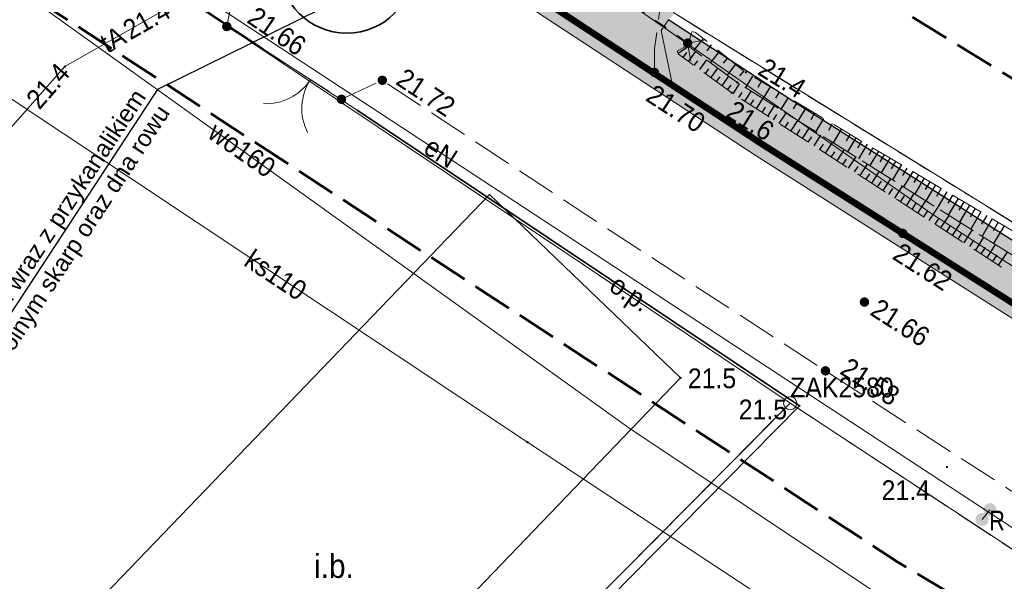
# Model space of a CAD drawing. Header units: metres. Extents: x 6551181 to 6555585, y 5935140 to 5937297.
# Tile 39 of 97: x 6551489 to 6551526, y 5935985 to 5936007. Entities that reach past the tile are written whole.
import ezdxf
from ezdxf import colors
from ezdxf.entities.mleader import LeaderData, LeaderLine
from ezdxf.enums import TextEntityAlignment as Align
from ezdxf.math import Vec2, Vec3

# ---------------------------------------------------------------- set-up
doc = ezdxf.new("R2010")
doc.units = ezdxf.units.M
for name, pattern in [('1.5_0.5', [2, 1.5, -0.5]), ('218-500', [1, 0.5, -0.5]), ('219-500', [0]), ('CONDX2', [0.48, 0.32, -0.16]), ('ib05_500', [1, 0.5, -0.5]), ('ib07_500', [1.5, 1, -0.5]), ('ktok02-500', [0]), ('mz1.25_0.5', [1.75, 1.25, -0.5])]:
    doc.linetypes.add(name, pattern=pattern)
for name, color, linetype in [('000 Inne (niezydentyfikowane)', 7, 'Continuous'), ('202-Punkt graniczny stabilizowany trwale', 7, 'Continuous'), ('202-Punkt graniczny stabilizowany trwale-Atr103', 7, 'Continuous'), ('217-Granica konturu klasyfikcyjnego', 7, 'Continuous'), ('218-Granica użytku', 7, 'Continuous'), ('219-Linia granicy', 7, 'Continuous'), ('_krawężnik 15x22', 74, 'Continuous'), ('_obrzeże 8x30', 2, 'Continuous'), ('brama (linia)', 7, 'Continuous'), ('brama (linia) - symbol', 7, 'Continuous'), ('inna budowla (powierzchnia)', 7, 'Continuous'), ('inna budowla (powierzchnia)-Atr17', 7, 'Continuous'), ('inny obiekt przyrodniczy (linia)', 7, 'Continuous'), ('inny obiekt przyrodniczy (linia)-Atr17', 7, 'Continuous'), ('jezdnia (powierzchnia)', 7, 'Continuous'), ('Obszar opracowania', 7, 'Continuous'), ('ogrodzenie trwałe (linia)', 7, 'Continuous'), ('przepust (linia)', 7, 'Continuous'), ('przepust (linia) - symbol', 7, 'Continuous'), ('przewód elektroenergetyczny (linia)', 7, 'Continuous'), ('przewód elektroenergetyczny (linia)-Atr1', 7, 'Continuous'), ('przewód kanalizacyjny (linia)', 7, 'Continuous'), ('przewód kanalizacyjny (linia)-Atr1', 7, 'Continuous'), ('przewód telekomunikacyjny (linia)', 7, 'Continuous'), ('przewód telekomunikacyjny (linia)-Atr1', 7, 'Continuous'), ('przewód wodociągowy (linia)', 7, 'Continuous'), ('przewód wodociągowy (linia)-Atr1', 7, 'Continuous'), ('punkt o określonej wysokości (sieć kanalizacyjna)', 7, 'Continuous'), ('punkt wysokościowy naturalny', 7, 'Continuous'), ('punkt wysokościowy naturalny-Atr2', 7, 'Continuous'), ('punkt wysokościowy sztuczny', 7, 'Continuous'), ('punkt wysokościowy sztuczny-Atr2', 7, 'Continuous'), ('reklama lub tablica informacyjna (linia)', 7, 'Continuous'), ('reklama lub tablica informacyjna (linia) - symbol', 7, 'Continuous'), ('reklama lub tablica informacyjna - opis', 7, 'Continuous'), ('skarpa nieumocniona (powierzchnia)', 7, 'Continuous')]:
    doc.layers.add(name, color=color, linetype=linetype)
for name, color, linetype, lineweight in [('_krawężnik 15x30', 30, 'Continuous', 13), ('_kreskowanie chodnik', 52, 'Continuous', 0), ('_kreskowanie zieleń', 74, 'Continuous', 0), ('_kreskowanie zjazd', 252, 'Continuous', 0), ('_opis', 7, 'Continuous', 18)]:
    doc.layers.add(name, color=color, linetype=linetype, lineweight=lineweight)
doc.layers.add('_linie pomocnicze', color=202, linetype='Continuous', lineweight=13, plot=False)
doc.styles.add('marcin', font='arial.ttf')
doc.styles.get("Standard").update_dxf_attribs({"font": 'arial.ttf'})
doc.linetypes.add('902-500', pattern='A,3.75,0,[1,ksztalty.shx,S=0.5,R=0,X=0,Y=0],3.75', length=7.5)

# ---------------------------------------------------------------- blocks, each defined once
blk = doc.blocks.new('202')
at = {"color": 0, "linetype": 'Continuous', "lineweight": -2}
blk.add_circle((0, 0), 2.5, dxfattribs=at)
blk = doc.blocks.new('PW01')
at = {"linetype": 'Continuous', "lineweight": 13}
h = blk.add_hatch(color=0, dxfattribs=at)
edge = h.paths.add_edge_path()
edge.add_arc((0, 0), 0.045, 0, 360)
blk = doc.blocks.new('PW02')
at = {"linetype": 'Continuous', "lineweight": 13}
h = blk.add_hatch(color=0, dxfattribs=at)
edge = h.paths.add_edge_path()
edge.add_arc((0, 0), 0.18, 0, 360)
blk = doc.blocks.new('IB05')
at = {"color": 0, "linetype": 'Continuous', "lineweight": 13}
for q in [(0.495, 0.495), (0.495, -0.495)]:
    blk.add_line((0, 0), q, dxfattribs=at)
blk = doc.blocks.new('OK02')
at = {"color": 0, "linetype": 'Continuous', "lineweight": 0}
for centre, start, end in [((-2, 0), 0, 60), ((2, 0), 120, 180)]:
    blk.add_arc(centre, 2, start, end, dxfattribs=at)
blk = doc.blocks.new('IB07')
at = {"linetype": 'Continuous', "lineweight": 13}
h = blk.add_hatch(color=0, dxfattribs=at)
edge = h.paths.add_edge_path()
edge.add_arc((0, 0), 0.25, 0, 360)

msp = doc.modelspace()

# ---------------------------------------------------------------- hatches: boundary and pattern name
at = {"layer": '_kreskowanie chodnik'}
h = msp.add_hatch(color=223, dxfattribs=at)
h.dxf.hatch_style = 1
h.paths.add_polyline_path([(6551361.9151, 5936137.4929), (6551364.0337, 5936137.4929), (6551364.3599, 5936137.8159), (6551361.3348, 5936141.0225), (6551359.8914, 5936139.6381), (6551359.8913, 5936139.638)])
h.paths.add_polyline_path([(6551380.1526, 5936119.3023, -0.0024274), (6551383.5731, 5936115.8572), (6551383.5731, 5936115.8572), (6551385.7012, 5936115.8292), (6551386.0588, 5936116.1787, 0.0031812), (6551381.5649, 5936120.7183), (6551367.9318, 5936134.3165), (6551367.5765, 5936133.9646), (6551367.5792, 5936131.8433)])
h.paths.add_polyline_path([(6551427.8011, 5936072.0648, -0.0079112), (6551423.437, 5936076.5601), (6551394.6741, 5936107.1418, 0.0037268), (6551389.5375, 5936112.5838), (6551389.5375, 5936112.5838), (6551389.1765, 5936112.2379), (6551389.1363, 5936110.1082, -0.0029746), (6551393.2134, 5936105.7757), (6551421.9802, 5936075.1899, 0.0058707), (6551425.2377, 5936071.8069), (6551427.4311, 5936071.7391)])
h.paths.add_polyline_path([(6551509.0487, 5936009.3448), (6551499.4703, 5936015.6354, -0.014146), (6551476.3685, 5936031.761), (6551467.4747, 5936038.3509, -0.0195357), (6551446.2823, 5936055.375), (6551437.7324, 5936062.8108, -0.010811), (6551431.3954, 5936068.5674), (6551431.0185, 5936068.2357), (6551430.9839, 5936066.2071, 0.0091534), (6551436.4199, 5936061.3017), (6551444.9698, 5936053.8659, 0.0195357), (6551466.284, 5936036.744), (6551475.1778, 5936030.1541, 0.014146), (6551498.3724, 5936013.9637), (6551506.5985, 5936008.5612), (6551508.6757, 5936008.9916)])
h.paths.add_polyline_path([(6551576.1216, 5935970.8749), (6551576.2833, 5935971.348, -0.0591224), (6551544.8377, 5935986.4374), (6551517.8132, 5936003.5887), (6551513.1363, 5936006.6602), (6551512.855, 5936006.2468), (6551513.2853, 5936004.1696), (6551513.2853, 5936004.1696), (6551516.7283, 5936001.9084), (6551543.766, 5935984.7488, 0.0566981), (6551574.267, 5935969.9309), (6551574.267, 5935969.9309)])
h.paths.add_polyline_path([(6551591.7085, 5935964.9446), (6551593.4627, 5935966.0998), (6551593.8882, 5935968.2679), (6551593.8884, 5935968.2689), (6551592.91, 5935968.4763), (6551592.5812, 5935966.8005, -0.0201257), (6551581.0571, 5935969.8064), (6551580.9035, 5935969.3306), (6551581.9193, 5935967.4615, 0.0168508), (6551591.7085, 5935964.9446)])
h.paths.add_polyline_path([(6551613.4044, 5935960.6424), (6551613.4491, 5935960.6336), (6551615.1652, 5935961.8255), (6551615.2615, 5935962.3161), (6551600.4251, 5935965.2276), (6551600.7371, 5935966.8177), (6551598.7804, 5935967.2324), (6551598.7798, 5935967.2298), (6551598.3662, 5935965.1221), (6551599.5493, 5935963.3613), (6551599.5493, 5935963.3613)])
h.paths.add_polyline_path([(6551620.1679, 5935961.3533), (6551620.07, 5935960.8543), (6551621.2097, 5935959.1107), (6551621.2097, 5935959.1107), (6551621.2547, 5935959.1019), (6551624.3175, 5935958.5008, 0.0114164), (6551642.3152, 5935955.3939), (6551642.3152, 5935955.3939), (6551644.0057, 5935956.6611), (6551644.0743, 5935957.1564, -0.0123461), (6551624.7026, 5935960.4634)])
h.paths.add_polyline_path([(6551649.0433, 5935956.4658), (6551648.9776, 5935955.9701), (6551650.239, 5935954.2925, 0.0127985), (6551670.6057, 5935952.1973), (6551677.038, 5935951.7015), (6551678.6488, 5935953.0818), (6551678.6872, 5935953.5803), (6551670.7594, 5935954.1913, -0.013718)])
h.paths.add_polyline_path([(6551707.1015, 5935951.3904), (6551702.0779, 5935951.2761), (6551702.0779, 5935951.2761), (6551683.634, 5935952.6976), (6551683.634, 5935952.6976), (6551685.0143, 5935951.0867), (6551730.6343, 5935947.5707), (6551750.6634, 5935946.1799), (6551752.2637, 5935947.5724), (6551752.2983, 5935948.0712), (6551730.7804, 5935949.5654), (6551707.1015, 5935951.3904)])
h.paths.add_polyline_path([(6551758.6441, 5935945.6257), (6551796.2401, 5935943.0151, 0.2134218), (6551800.84, 5935944.7005), (6551757.2863, 5935947.7248), (6551757.2517, 5935947.226)])
at = {"layer": '_kreskowanie zieleń'}
h = msp.add_hatch(color=253, dxfattribs=at)
h.dxf.hatch_style = 1
h.paths.add_polyline_path([(6551757.5481, 5935951.4959), (6551752.5542, 5935951.757), (6551752.2983, 5935948.0712), (6551752.2637, 5935947.5724), (6551750.6634, 5935946.1799), (6551758.6441, 5935945.6257), (6551757.2517, 5935947.226), (6551757.2863, 5935947.7248), (6551757.2863, 5935947.7248)])
h.paths.add_polyline_path([(6551683.7958, 5935954.7961), (6551678.8132, 5935955.214), (6551678.6872, 5935953.5803), (6551678.6488, 5935953.0818), (6551677.038, 5935951.7015), (6551685.0143, 5935951.0867), (6551683.634, 5935952.6976), (6551683.634, 5935952.6976), (6551683.6571, 5935952.9967)])
h.paths.add_polyline_path([(6551644.4305, 5935959.7291), (6551644.0743, 5935957.1564), (6551644.0057, 5935956.6611), (6551642.3152, 5935955.3939, 0.0050001), (6551650.239, 5935954.2925), (6551648.9776, 5935955.9701), (6551649.0433, 5935956.4658), (6551649.3846, 5935959.0405), (6551649.3845, 5935959.0405)])
h.paths.add_polyline_path([(6551615.5387, 5935963.7287), (6551615.2615, 5935962.3161), (6551615.1652, 5935961.8255), (6551613.4491, 5935960.6336), (6551621.2097, 5935959.1107), (6551621.2097, 5935959.1107), (6551620.07, 5935960.8543), (6551620.1679, 5935961.3533), (6551620.4993, 5935963.042)])
h.paths.add_polyline_path([(6551593.4627, 5935966.0998), (6551591.7085, 5935964.9446), (6551591.7085, 5935964.9446, 0.0060443), (6551595.2584, 5935964.2033), (6551599.5493, 5935963.3613), (6551598.3662, 5935965.1221), (6551598.7798, 5935967.2298), (6551598.7804, 5935967.2324), (6551593.8884, 5935968.2689), (6551593.8882, 5935968.2679)])
h.paths.add_polyline_path([(6551574.267, 5935969.9309, 0.0133357), (6551581.88, 5935967.473), (6551581.88, 5935967.473, 0.0000682), (6551581.9193, 5935967.4615), (6551581.9193, 5935967.4615), (6551580.9035, 5935969.3306), (6551581.0571, 5935969.8064), (6551581.0571, 5935969.8064), (6551581.4207, 5935970.9324), (6551576.5985, 5935972.2704), (6551576.2833, 5935971.348), (6551576.1216, 5935970.8749), (6551574.267, 5935969.9309)])
h.paths.add_polyline_path([(6551515.6199, 5936009.2164), (6551511.6595, 5936011.8175), (6551509.0487, 5936009.3448), (6551508.6757, 5936008.9916), (6551506.5985, 5936008.5612), (6551513.2853, 5936004.1696), (6551513.2853, 5936004.1696), (6551512.855, 5936006.2468), (6551513.1363, 5936006.6602), (6551513.1351, 5936006.661)])
h.paths.add_polyline_path([(6551425.2377, 5936071.8069, 0.0100304), (6551430.9839, 5936066.2071), (6551431.0185, 5936068.2357), (6551431.3954, 5936068.5674), (6551431.6215, 5936068.7664), (6551434.0394, 5936070.8943), (6551430.4259, 5936074.3748), (6551428.0268, 5936072.2634), (6551427.8011, 5936072.0648), (6551427.4311, 5936071.7391)])
h.paths.add_polyline_path([(6551385.7012, 5936115.8292), (6551383.5731, 5936115.8572, -0.0040001), (6551389.1363, 5936110.1082), (6551389.1363, 5936110.1082), (6551389.1765, 5936112.2379), (6551389.5375, 5936112.5838), (6551389.5375, 5936112.5838, 0.0024913), (6551386.0588, 5936116.1787)])
h.paths.add_polyline_path([(6551364.0337, 5936137.4929), (6551361.9151, 5936137.4929), (6551367.5792, 5936131.8433), (6551367.5765, 5936133.9646), (6551367.9318, 5936134.3165), (6551368.462, 5936134.8414), (6551364.9219, 5936138.3724), (6551364.3599, 5936137.8159)])
at = {"layer": '_kreskowanie zjazd'}
h = msp.add_hatch(color=256, dxfattribs=at)
h.dxf.hatch_style = 1
h.paths.add_polyline_path([(6551796.2401, 5935943.0151), (6551758.6441, 5935945.6257), (6551750.6634, 5935946.1799), (6551730.6343, 5935947.5707), (6551685.0143, 5935951.0867), (6551677.038, 5935951.7015), (6551670.6057, 5935952.1973, -0.0127985), (6551650.239, 5935954.2925, -0.0050001), (6551642.3152, 5935955.3939), (6551642.3152, 5935955.3939, -0.0114164), (6551624.3175, 5935958.5008), (6551621.2547, 5935959.1019), (6551621.2097, 5935959.1107), (6551613.4491, 5935960.6336), (6551613.4044, 5935960.6424), (6551599.5493, 5935963.3613), (6551599.5493, 5935963.3613), (6551595.2584, 5935964.2033, -0.0060443), (6551591.7085, 5935964.9446), (6551591.7085, 5935964.9446, -0.0084248), (6551586.7927, 5935966.1206, -0.0084248), (6551581.9193, 5935967.4615), (6551581.9193, 5935967.4615, -0.0000682), (6551581.88, 5935967.473), (6551581.88, 5935967.473, -0.0133357), (6551574.267, 5935969.9309), (6551574.267, 5935969.9309, -0.0502078), (6551547.0711, 5935982.7107, -0.0064718), (6551543.766, 5935984.7488), (6551516.7283, 5936001.9084), (6551513.2853, 5936004.1696), (6551513.2853, 5936004.1696), (6551506.5985, 5936008.5612), (6551498.3724, 5936013.9637, -0.014146), (6551475.1778, 5936030.1541), (6551466.284, 5936036.744, -0.0195357), (6551444.9698, 5936053.8659), (6551436.4199, 5936061.3017, -0.0077486), (6551431.8064, 5936065.4414, -0.0100015), (6551426.0452, 5936070.9924, -0.0073044), (6551421.9802, 5936075.1899), (6551393.2134, 5936105.7757, 0.0029746), (6551389.1363, 5936110.1082), (6551389.1363, 5936110.1082, 0.0040001), (6551383.5731, 5936115.8572), (6551383.5731, 5936115.8572, 0.0024274), (6551380.1526, 5936119.3023), (6551367.5792, 5936131.8433), (6551361.9151, 5936137.4929), (6551359.8144, 5936139.5881), (6551359.4506, 5936139.2449), (6551379.7995, 5936118.9483, -0.009403), (6551392.8482, 5936105.4342), (6551421.6159, 5936074.8473, 0.0250591), (6551436.0918, 5936060.9244), (6551444.6417, 5936053.4886, 0.0195357), (6551465.9863, 5936036.3423), (6551474.8802, 5936029.7523, 0.014146), (6551498.0979, 5936013.5458), (6551516.4571, 5936001.4883), (6551543.4981, 5935984.3266, 0.0932025), (6551595.1621, 5935963.7127), (6551624.2212, 5935958.0102, 0.0292221), (6551670.5673, 5935951.6987), (6551730.5978, 5935947.072), (6551796.2055, 5935942.5163)])

# ---------------------------------------------------------------- linework, layer by layer
at = {"layer": '000 Inne (niezydentyfikowane)', "color": 7, "linetype": 'Continuous', "lineweight": 25, "flags": 128}
for points in [[(6551514.45, 5936005.95), (6551514.1, 5936005.5)], [(6551513.5, 5936005.39), (6551513.9, 5936005.65)], [(6551514.76, 5936005.7), (6551514.59, 5936005.48)], [(6551513.69, 5936005.22), (6551513.83, 5936005.41)], [(6551513.9, 5936005.07), (6551514.17, 5936005.45)], [(6551515.07, 5936005.46), (6551514.73, 5936005.03)], [(6551515.37, 5936005.21), (6551515.21, 5936005.01)], [(6551514.11, 5936004.92), (6551514.25, 5936005.1)], [(6551514.32, 5936004.77), (6551514.59, 5936005.13)], [(6551514.54, 5936004.61), (6551514.67, 5936004.8)], [(6551514.75, 5936004.46), (6551515.01, 5936004.82)], [(6551515.68, 5936004.97), (6551515.36, 5936004.56)], [(6551514.96, 5936004.31), (6551515.09, 5936004.49)], [(6551515.17, 5936004.15), (6551515.43, 5936004.51)], [(6551515.99, 5936004.72), (6551515.83, 5936004.53)], [(6551516.32, 5936004.51), (6551516.06, 5936004.08)], [(6551515.38, 5936004), (6551515.51, 5936004.18)], [(6551515.59, 5936003.85), (6551515.83, 5936004.22)], [(6551516.65, 5936004.31), (6551516.52, 5936004.09)], [(6551516.99, 5936004.11), (6551516.72, 5936003.66)], [(6551515.81, 5936003.71), (6551515.93, 5936003.9)], [(6551516.03, 5936003.57), (6551516.27, 5936003.94)], [(6551516.47, 5936003.28), (6551516.72, 5936003.67)], [(6551517.33, 5936003.91), (6551517.19, 5936003.68)], [(6551517.67, 5936003.71), (6551517.39, 5936003.24)], [(6551516.25, 5936003.43), (6551516.37, 5936003.62)], [(6551516.69, 5936003.14), (6551516.81, 5936003.34)], [(6551516.91, 5936003), (6551517.16, 5936003.39)], [(6551518, 5936003.51), (6551517.86, 5936003.27)], [(6551518.34, 5936003.31), (6551518.05, 5936002.83)], [(6551517.12, 5936002.86), (6551517.25, 5936003.06)], [(6551517.34, 5936002.72), (6551517.6, 5936003.11)], [(6551518.68, 5936003.11), (6551518.53, 5936002.86)], [(6551517.56, 5936002.58), (6551517.69, 5936002.77)], [(6551517.78, 5936002.43), (6551518.04, 5936002.83)], [(6551518.22, 5936002.15), (6551518.48, 5936002.56)], [(6551519.01, 5936002.91), (6551518.72, 5936002.41)], [(6551519.35, 5936002.71), (6551519.2, 5936002.46)], [(6551518, 5936002.29), (6551518.13, 5936002.49)], [(6551518.44, 5936002.01), (6551518.57, 5936002.21)], [(6551518.66, 5936001.87), (6551518.92, 5936002.28)], [(6551519.69, 5936002.51), (6551519.38, 5936001.99)], [(6551520.03, 5936002.31), (6551519.87, 5936002.05)], [(6551520.24, 5936002.18), (6551519.93, 5936001.65)], [(6551518.88, 5936001.73), (6551519.01, 5936001.93)], [(6551519.09, 5936001.59), (6551519.36, 5936002)], [(6551520.46, 5936002.05), (6551520.3, 5936001.78)], [(6551520.67, 5936001.93), (6551520.35, 5936001.38)], [(6551520.89, 5936001.8), (6551520.73, 5936001.52)], [(6551519.31, 5936001.44), (6551519.45, 5936001.65)], [(6551519.53, 5936001.3), (6551519.81, 5936001.73)], [(6551519.97, 5936001.02), (6551520.25, 5936001.45)], [(6551521.1, 5936001.67), (6551520.78, 5936001.12)], [(6551521.32, 5936001.54), (6551521.15, 5936001.26)], [(6551519.75, 5936001.16), (6551519.89, 5936001.37)], [(6551520.19, 5936000.88), (6551520.33, 5936001.09)], [(6551520.41, 5936000.74), (6551520.69, 5936001.17)], [(6551521.54, 5936001.41), (6551521.2, 5936000.85)], [(6551521.75, 5936001.28), (6551521.58, 5936001)], [(6551521.97, 5936001.16), (6551521.63, 5936000.58)], [(6551520.63, 5936000.6), (6551520.77, 5936000.81)], [(6551520.85, 5936000.45), (6551521.13, 5936000.89)], [(6551522.18, 5936001.03), (6551522.01, 5936000.74)], [(6551522.4, 5936000.9), (6551522.05, 5936000.31)], [(6551522.62, 5936000.77), (6551522.44, 5936000.48)], [(6551521.06, 5936000.31), (6551521.21, 5936000.53)], [(6551521.28, 5936000.17), (6551521.57, 5936000.62)], [(6551521.72, 5935999.89), (6551522.01, 5936000.34)], [(6551522.83, 5936000.64), (6551522.48, 5936000.05)], [(6551523.05, 5936000.51), (6551522.87, 5936000.21)], [(6551523.26, 5936000.39), (6551522.9, 5935999.78)], [(6551521.5, 5936000.03), (6551521.65, 5936000.25)], [(6551521.94, 5935999.75), (6551522.09, 5935999.97)], [(6551522.16, 5935999.6), (6551522.45, 5936000.06)], [(6551523.48, 5936000.26), (6551523.3, 5935999.95)], [(6551523.7, 5936000.13), (6551523.33, 5935999.51)], [(6551523.91, 5936000), (6551523.73, 5935999.69)], [(6551522.38, 5935999.46), (6551522.53, 5935999.69)], [(6551522.6, 5935999.32), (6551522.9, 5935999.78)], [(6551524.13, 5935999.87), (6551523.75, 5935999.24)], [(6551524.34, 5935999.74), (6551524.15, 5935999.43)], [(6551524.56, 5935999.62), (6551524.18, 5935998.98)], [(6551522.82, 5935999.18), (6551522.97, 5935999.41)], [(6551523.03, 5935999.04), (6551523.34, 5935999.51)], [(6551523.47, 5935998.76), (6551523.78, 5935999.23)], [(6551524.77, 5935999.49), (6551524.58, 5935999.17)], [(6551524.99, 5935999.36), (6551524.6, 5935998.71)], [(6551525.21, 5935999.23), (6551525.01, 5935998.9)], [(6551523.25, 5935998.9), (6551523.41, 5935999.13)], [(6551523.69, 5935998.61), (6551523.84, 5935998.85)], [(6551523.91, 5935998.47), (6551524.22, 5935998.95)], [(6551525.42, 5935999.1), (6551525.03, 5935998.44)], [(6551525.64, 5935998.97), (6551525.45, 5935998.64)], [(6551525.87, 5935998.84), (6551525.47, 5935998.17)], [(6551524.13, 5935998.33), (6551524.28, 5935998.57)], [(6551524.35, 5935998.19), (6551524.66, 5935998.67)], [(6551524.57, 5935998.05), (6551524.72, 5935998.29)], [(6551524.79, 5935997.91), (6551525.1, 5935998.4)], [(6551525.22, 5935997.62), (6551525.54, 5935998.12)], [(6551525, 5935997.77), (6551525.16, 5935998.01)], [(6551525.44, 5935997.48), (6551525.6, 5935997.73)], [(6551525.66, 5935997.34), (6551525.99, 5935997.84)]]:
    msp.add_lwpolyline(points, dxfattribs=at)
at = {"layer": '217-Granica konturu klasyfikcyjnego', "color": 3, "linetype": '1.5_0.5', "lineweight": 18, "flags": 128}
for points in [[(6551517.75, 5935992.1), (6551485.21, 5936013.92)], [(6551513.32, 5936006.93), (6551527.92, 5935997.9)], [(6551517.75, 5935992.1), (6551489.62, 5935963.67)], [(6551542.09, 5935976.09), (6551517.75, 5935992.1)]]:
    msp.add_lwpolyline(points, dxfattribs=at)
at = {"layer": '218-Granica użytku', "color": 3, "linetype": '218-500', "lineweight": 18, "flags": 128}
for points in [[(6551517.75, 5935992.1), (6551485.21, 5936013.92)], [(6551513.32, 5936006.93), (6551527.92, 5935997.9)], [(6551517.75, 5935992.1), (6551489.62, 5935963.67)], [(6551542.09, 5935976.09), (6551517.75, 5935992.1)]]:
    msp.add_lwpolyline(points, dxfattribs=at)
at = {"layer": '219-Linia granicy', "color": 7, "linetype": '219-500', "lineweight": 18, "flags": 128}
for points in [[(6551485.21, 5936013.92), (6551517.75, 5935992.1)], [(6551513.32, 5936006.93), (6551544.1, 5935987.9)], [(6551517.75, 5935992.1), (6551489.62, 5935963.67)], [(6551517.75, 5935992.1), (6551542.09, 5935976.09)]]:
    msp.add_lwpolyline(points, dxfattribs=at)
at = {"layer": '_krawężnik 15x22', "linetype": 'CONDX2', "lineweight": 40, "ltscale": 4}
msp.add_lwpolyline([(6551513.2853, 5936004.1696, 0.25, 0.25, 0), (6551506.5985, 5936008.5612, 0.25, 0.25, 0)], format="xyseb", dxfattribs=at)
at = {"layer": '_krawężnik 15x30', "lineweight": 40, "ltscale": 5}
msp.add_lwpolyline([(6551574.267, 5935969.9309, 0.25, 0.25, -0.0566981), (6551543.766, 5935984.7488, 0.25, 0.25, 0), (6551516.7283, 5936001.9084, 0.25, 0.25, 0), (6551513.2853, 5936004.1696, 0.25, 0.25, 0)], format="xyseb", dxfattribs=at)
at = {"layer": '_linie pomocnicze'}
for points in [[(6551796.2401, 5935943.0151), (6551730.6343, 5935947.5707), (6551670.6057, 5935952.1973, -0.0292221), (6551624.3175, 5935958.5008), (6551595.2584, 5935964.2033, -0.0932025), (6551543.766, 5935984.7488), (6551516.7283, 5936001.9084), (6551498.3724, 5936013.9637, -0.014146), (6551475.1778, 5936030.1541), (6551466.284, 5936036.744, -0.0195357), (6551444.9698, 5936053.8659), (6551436.4199, 5936061.3017, -0.0250591), (6551421.9802, 5936075.1899), (6551393.2134, 5936105.7757, 0.0094023), (6551380.1526, 5936119.3023), (6551359.8144, 5936139.5881)], [(6551796.2055, 5935942.5163), (6551730.5978, 5935947.072), (6551670.5673, 5935951.6987, -0.0292221), (6551624.2212, 5935958.0102), (6551595.1621, 5935963.7127, -0.0932025), (6551543.4981, 5935984.3266), (6551516.4571, 5936001.4883), (6551498.0979, 5936013.5458, -0.014146), (6551474.8802, 5936029.7523), (6551465.9863, 5936036.3423, -0.0195357), (6551444.6417, 5936053.4886), (6551436.0918, 5936060.9244, -0.0250591), (6551421.6159, 5936074.8473), (6551392.8482, 5936105.4342, 0.009403), (6551379.7995, 5936118.9483), (6551359.4506, 5936139.2449)]]:
    msp.add_lwpolyline(points, format="xyb", dxfattribs=at)
msp.add_lwpolyline([(6551513.1363, 5936006.6602), (6551512.855, 5936006.2468), (6551513.2853, 5936004.1696)], dxfattribs=at)
at = {"layer": '_obrzeże 8x30'}
msp.add_lwpolyline([(6551576.2833, 5935971.348, -0.0591224), (6551544.8377, 5935986.4374), (6551517.8132, 5936003.5887), (6551513.1363, 5936006.6602)], format="xyb", dxfattribs=at)
at = {"layer": '_opis', "color": 1, "linetype": 'Continuous', "lineweight": 35}
msp.add_circle((6551500.9334, 5936008.6926), 2.548, dxfattribs=at)
msp.add_circle((6551500.9334, 5936008.6926), 2.548, dxfattribs=at)
at = {"layer": 'brama (linia)', "color": 7, "linetype": 'ktok02-500', "lineweight": 18, "flags": 128}
msp.add_lwpolyline([(6551501.33, 5936003.22), (6551497.77, 5936005.54)], dxfattribs=at)
at = {"layer": 'inna budowla (powierzchnia)', "color": 7, "linetype": 'Continuous', "lineweight": 18, "flags": 128}
msp.add_lwpolyline([(6551513.59, 5935993.06), (6551497.85, 5935976.67), (6551490.81, 5935983.85), (6551506.34, 5936000.02)], close=True, dxfattribs=at)
at = {"layer": 'inny obiekt przyrodniczy (linia)', "color": 7, "linetype": 'Continuous', "lineweight": 18, "flags": 128}
for points in [[(6551497.77, 5936005.54), (6551485.21, 5936013.92), (6551441.46, 5935971.38)], [(6551518.1, 5935992), (6551501.33, 5936003.22)]]:
    msp.add_lwpolyline(points, dxfattribs=at)
at = {"layer": 'jezdnia (powierzchnia)', "color": 7, "linetype": '1.5_0.5', "lineweight": 18, "flags": 128}
msp.add_lwpolyline([(6551328.96, 5936334.85), (6551328.85, 5936339.4), (6551328.73, 5936357.03), (6551328.59, 5936376.23), (6551328.4, 5936397.13), (6551328.02, 5936414.29), (6551322.56, 5936409.84), (6551322.26, 5936398.68), (6551322.27, 5936387.64), (6551322.38, 5936376.93), (6551322.42, 5936367), (6551322.25, 5936346.98), (6551322.6, 5936337.31), (6551322.85, 5936327.45), (6551322.83, 5936325.77), (6551322.74, 5936320.86), (6551322.68, 5936317.17), (6551322.78, 5936307.21), (6551322.67, 5936297.56), (6551322.68, 5936287.57), (6551322.74, 5936279.01), (6551322.14, 5936267.97), (6551321.65, 5936262.65), (6551321.72, 5936261), (6551321.78, 5936259.98), (6551322.11, 5936257.72), (6551322.27, 5936255.96), (6551322.39, 5936254.52), (6551322.15, 5936252.96), (6551321.69, 5936250.98), (6551320.76, 5936248.16), (6551319.46, 5936245.23), (6551318.96, 5936243.62), (6551318.38, 5936241.01), (6551316.02, 5936222.64), (6551315.83, 5936219.84), (6551316.38, 5936210.81), (6551316.01, 5936207.91), (6551315.14, 5936200.41), (6551314.97, 5936199.68), (6551313.67, 5936198.52), (6551311.34, 5936197.7), (6551307.54, 5936198.81), (6551305.83, 5936196.21), (6551312.51, 5936190.73), (6551313.39, 5936189.35), (6551312.99, 5936186.91), (6551312.92, 5936183.49), (6551313.3, 5936180.11), (6551314.08, 5936177.55), (6551314.7, 5936175.79), (6551314.44, 5936174.65), (6551312.67, 5936172.43), (6551311.85, 5936172.5), (6551311.19, 5936171.27), (6551311.05, 5936169.19), (6551311.25, 5936168.73), (6551309.45, 5936165.18), (6551312.18, 5936163.98), (6551313.59, 5936166.07), (6551317.23, 5936168.57), (6551319.56, 5936168.77), (6551324.09, 5936164.11), (6551325.69, 5936162.67), (6551325.47, 5936161.1), (6551327.95, 5936158.95), (6551329.62, 5936159.04), (6551332.98, 5936156.08), (6551340.48, 5936149.19), (6551347.83, 5936142.43), (6551354.99, 5936135.82), (6551361.1, 5936130.02), (6551368.01, 5936123.21), (6551374.45, 5936116.65), (6551380.77, 5936110.1), (6551380.75, 5936107.84), (6551380.43, 5936106.99), (6551383.32, 5936104.18), (6551384.35, 5936104.44), (6551386.16, 5936104.24), (6551387.51, 5936103), (6551394.02, 5936096.15), (6551400.74, 5936089.06), (6551407.43, 5936082.07), (6551414.96, 5936073.7), (6551417.26, 5936071.24), (6551417.54, 5936068.85), (6551417.08, 5936067.39), (6551416.53, 5936066.51), (6551418.44, 5936064.69), (6551420.06, 5936065.32), (6551421.11, 5936065.47), (6551423.09, 5936065.27), (6551427.21, 5936061.47), (6551434.23, 5936055.28), (6551441.76, 5936048.87), (6551449.56, 5936042.36), (6551457.43, 5936035.97), (6551465.65, 5936029.87), (6551474.74, 5936023.08), (6551483.63, 5936016.83), (6551492.82, 5936010.56), (6551496.69, 5936007.92), (6551496.38, 5936006.4), (6551500.73, 5936003.64), (6551502.28, 5936004.36), (6551510, 5935999.26), (6551519.09, 5935993.33), (6551527.43, 5935987.94), (6551535.54, 5935982.98), (6551543.65, 5935977.72), (6551552.14, 5935972.93), (6551561.61, 5935968.23), (6551570.6, 5935964.82), (6551581.27, 5935961.57), (6551591.01, 5935959.14), (6551597.53, 5935957.63), (6551598.04, 5935956.71), (6551598.34, 5935954.89), (6551601.02, 5935954.23), (6551603.27, 5935956.5), (6551604.19, 5935956.44), (6551614.44, 5935954.25), (6551624.03, 5935952.41), (6551633.65, 5935950.68), (6551643.66, 5935949.13), (6551649.85, 5935948.21), (6551660.16, 5935947.16), (6551670.33, 5935946.28), (6551680.51, 5935945.58), (6551690.73, 5935944.67), (6551701.45, 5935943.82), (6551706.39, 5935943.35), (6551707.39, 5935941.45), (6551711.28, 5935940.88), (6551713.28, 5935942.8), (6551715.25, 5935942.66), (6551721.35, 5935942.22), (6551752.78, 5935940.08), (6551762.58, 5935939.42), (6551772.73, 5935938.68), (6551783.19, 5935937.92), (6551793.12, 5935937.25), (6551803.61, 5935936.53), (6551816.47, 5935935.66), (6551827.08, 5935934.95), (6551837.44, 5935934.3), (6551838.95, 5935934.11), (6551840.54, 5935930.96), (6551844.05, 5935930.93), (6551845.21, 5935933.24), (6551845.88, 5935933.65), (6551848.35, 5935933.59), (6551864.54, 5935932.06), (6551872.1, 5935931.21), (6551883.27, 5935929.95), (6551887.52, 5935929.3), (6551888.3, 5935928.47), (6551889.27, 5935927), (6551889.8, 5935925.29), (6551888.46, 5935921.18), (6551893.61, 5935921.03), (6551897.26, 5935920.92), (6551897.56, 5935926.27), (6551899.74, 5935927.57), (6551904.71, 5935926.85), (6551911.07, 5935925.83), (6551911.71, 5935924.67), (6551912.04, 5935923.9), (6551915.56, 5935923.37), (6551916.14, 5935924.18), (6551916.85, 5935924.92), (6551923.67, 5935923.8), (6551933.47, 5935922.17), (6551946.23, 5935919.92), (6551946.86, 5935918.95), (6551946.97, 5935917.94), (6551949.03, 5935915.66), (6551950.87, 5935917.18), (6551951.58, 5935918.19), (6551952.42, 5935918.86), (6551960.7, 5935917.37), (6551971.47, 5935915.4), (6551981.95, 5935913.57), (6551992.49, 5935911.65), (6551995.74, 5935911.01), (6551996.16, 5935910.41), (6551996.41, 5935909.03), (6552000.08, 5935908.33), (6552001.09, 5935909.46), (6552001.34, 5935909.66), (6552001.89, 5935909.89), (6552011.06, 5935908.38), (6552016.54, 5935907.3), (6552016.98, 5935906.37), (6552017.08, 5935905.24), (6552021, 5935904.44), (6552021.75, 5935905.56), (6552022.37, 5935906.31), (6552031.19, 5935904.66), (6552041.47, 5935902.98), (6552051.85, 5935901.04), (6552054.87, 5935900.36), (6552055.79, 5935898.24), (6552061.21, 5935896.92), (6552062.37, 5935898.83), (6552071.26, 5935896.73), (6552082.21, 5935893.77), (6552092.4, 5935891.09), (6552102.69, 5935888.17), (6552113.23, 5935885.31), (6552123.85, 5935882.37), (6552135.02, 5935879.28), (6552145.58, 5935876.34), (6552156.23, 5935873.42), (6552166.76, 5935870.42), (6552177.31, 5935867.56), (6552187.87, 5935864.65), (6552198.25, 5935861.79), (6552209.38, 5935858.53), (6552220.11, 5935855.69), (6552230.86, 5935852.63), (6552241.36, 5935849.67), (6552251.73, 5935846.66), (6552262.36, 5935843.89), (6552273.37, 5935841.27), (6552283.55, 5935838.85), (6552294.39, 5935836.69), (6552304.73, 5935835.22), (6552315.64, 5935833.74), (6552325.3, 5935832.55), (6552341.64, 5935830.38), (6552342.44, 5935829.69), (6552342.92, 5935828.2), (6552347.56, 5935827.77), (6552348.74, 5935829.5), (6552357.01, 5935828.52), (6552367.7, 5935827.13), (6552378.13, 5935825.75), (6552388.65, 5935824.39), (6552399.32, 5935823.07), (6552410.02, 5935821.67), (6552421.24, 5935820.34), (6552432.45, 5935818.68), (6552443.48, 5935817.42), (6552453.95, 5935816.03), (6552464.58, 5935814.75), (6552475.04, 5935813.29), (6552485.68, 5935811.95), (6552496.02, 5935810.59), (6552506.48, 5935809.35), (6552517.51, 5935807.84), (6552527.97, 5935806.56), (6552538.97, 5935805.09), (6552549.67, 5935803.82), (6552560.33, 5935802.42), (6552563.29, 5935802), (6552563.74, 5935801.13), (6552564.02, 5935800.22), (6552567.24, 5935799.81), (6552567.73, 5935800.53), (6552568.53, 5935801.4), (6552572.89, 5935801.02), (6552583.15, 5935799.96), (6552593.78, 5935798.88), (6552604.38, 5935797.88), (6552604.85, 5935803.41), (6552594.33, 5935804.61), (6552583.62, 5935805.8), (6552573.64, 5935806.91), (6552560.78, 5935808.39), (6552550.39, 5935809.67), (6552539.28, 5935811.02), (6552528.7, 5935812.3), (6552517.88, 5935813.68), (6552507.21, 5935815.18), (6552496.69, 5935816.5), (6552486.46, 5935817.81), (6552475.57, 5935819.24), (6552465.35, 5935820.56), (6552454.34, 5935821.99), (6552444.06, 5935823.33), (6552432.93, 5935824.71), (6552421.95, 5935826.21), (6552410.72, 5935827.55), (6552399.95, 5935828.95), (6552389.17, 5935830.26), (6552378.67, 5935831.73), (6552368.16, 5935833.12), (6552357.84, 5935834.4), (6552341.74, 5935836.31), (6552336.11, 5935837.13), (6552334.8, 5935838.98), (6552330.67, 5935843.7), (6552318.52, 5935843.8), (6552316.94, 5935839.51), (6552316.2, 5935839.6), (6552305.46, 5935841.19), (6552295.05, 5935842.73), (6552284.97, 5935844.88), (6552274.4, 5935847.14), (6552263.73, 5935849.7), (6552253.14, 5935852.53), (6552242.97, 5935855.52), (6552232.46, 5935858.37), (6552221.65, 5935861.46), (6552210.76, 5935864.4), (6552199.91, 5935867.46), (6552189.25, 5935870.45), (6552178.83, 5935873.3), (6552168.21, 5935876.2), (6552157.7, 5935879.19), (6552146.88, 5935882.12), (6552136.56, 5935885.03), (6552125.26, 5935888.16), (6552114.69, 5935891.09), (6552104.07, 5935894), (6552093.85, 5935896.89), (6552083.28, 5935899.67), (6552072.56, 5935902.58), (6552063.5, 5935904.64), (6552052.58, 5935906.96), (6552042.37, 5935908.85), (6552032.31, 5935910.58), (6552022.24, 5935912.51), (6552011.71, 5935914.3), (6552002.97, 5935915.91), (6551993.33, 5935917.67), (6551982.85, 5935919.56), (6551972.16, 5935921.42), (6551961.7, 5935923.41), (6551953.29, 5935924.88), (6551942.99, 5935926.75), (6551934.58, 5935928.16), (6551924.41, 5935929.85), (6551914.55, 5935931.45), (6551905.1, 5935932.89), (6551895.51, 5935934.28), (6551883.79, 5935935.93), (6551872.57, 5935937.31), (6551861.48, 5935938.41), (6551857.21, 5935938.77), (6551855.83, 5935941.56), (6551851.73, 5935941.94), (6551850.16, 5935939.44), (6551849.12, 5935939.43), (6551837.69, 5935940.23), (6551827.26, 5935940.93), (6551816.56, 5935941.65), (6551812.11, 5935941.89), (6551811.08, 5935942.83), (6551810.63, 5935944.01), (6551806.62, 5935944.32), (6551805.99, 5935943.23), (6551804.96, 5935942.43), (6551799.31, 5935943), (6551795.45, 5935943.07), (6551783.27, 5935943.93), (6551772.84, 5935944.64), (6551762.97, 5935945.37), (6551756.57, 5935946.71), (6551756.45, 5935947.99), (6551753.18, 5935948.46), (6551752.63, 5935947.03), (6551751.78, 5935946.29), (6551742.41, 5935946.78), (6551732.33, 5935947.44), (6551722.23, 5935948.29), (6551712.3, 5935948.93), (6551701.77, 5935949.75), (6551691.2, 5935950.61), (6551680.87, 5935951.49), (6551670.8, 5935952.18), (6551660.52, 5935953.19), (6551650.73, 5935954.13), (6551644.52, 5935955.05), (6551634.47, 5935956.54), (6551625.17, 5935958.24), (6551619.83, 5935959.35), (6551619.26, 5935960.49), (6551619.22, 5935962.61), (6551616.6, 5935963.05), (6551615.17, 5935961.02), (6551614.13, 5935960.5), (6551605.28, 5935962.2), (6551598.18, 5935963.63), (6551597.76, 5935964.59), (6551597.78, 5935967.09), (6551594.81, 5935968.01), (6551593.76, 5935965.74), (6551592.79, 5935964.93), (6551592.31, 5935964.89), (6551582.34, 5935967.37), (6551580.88, 5935967.83), (6551580.18, 5935968.71), (6551580.27, 5935970.63), (6551577.49, 5935971.77), (6551576.35, 5935970.29), (6551575.07, 5935969.6), (6551572.38, 5935970.41), (6551563.7, 5935973.87), (6551554.87, 5935978.16), (6551546.49, 5935983.02), (6551538.48, 5935988.13), (6551530.39, 5935993.18), (6551522.02, 5935998.55), (6551512.6, 5936004.66), (6551512.61, 5936005.55), (6551512.85, 5936007.35), (6551509.68, 5936009.41), (6551508.18, 5936008.59), (6551507, 5936008.48), (6551503.89, 5936010.34), (6551495.82, 5936015.64), (6551486.91, 5936021.79), (6551477.95, 5936028.1), (6551468.99, 5936034.63), (6551460.81, 5936040.8), (6551453.03, 5936047.14), (6551445.31, 5936053.57), (6551437.77, 5936059.97), (6551432.57, 5936064.65), (6551432.07, 5936066.32), (6551432.09, 5936068.02), (6551434.37, 5936071.22), (6551434.62, 5936071.59), (6551431.83, 5936073.34), (6551429.29, 5936070.94), (6551427.75, 5936070.76), (6551425.93, 5936071.17), (6551425.46, 5936071.49), (6551419.42, 5936077.79), (6551411.69, 5936086.16), (6551404.87, 5936093.24), (6551398.24, 5936100.37), (6551391.7, 5936107.27), (6551389.12, 5936111.46), (6551389.9, 5936112.46), (6551387.37, 5936115.19), (6551385.78, 5936114.88), (6551384.49, 5936114.89), (6551378.57, 5936120.76), (6551371.92, 5936127.68), (6551366.59, 5936132.83), (6551366.87, 5936133.78), (6551367.08, 5936134.17), (6551367.64, 5936134.92), (6551365, 5936137.57), (6551363.64, 5936136.69), (6551362.7, 5936136.71), (6551359.88, 5936139.65), (6551338.07, 5936159.81), (6551329.19, 5936168.03), (6551324.89, 5936173.07), (6551320.86, 5936179.47), (6551319.58, 5936183.33), (6551319.65, 5936188.36), (6551322.11, 5936204.81), (6551327.17, 5936242.31), (6551330.39, 5936265.19), (6551329.96, 5936267.22), (6551329.39, 5936272.76), (6551329.1, 5936274.41), (6551328.86, 5936276.23), (6551328.83, 5936278.38), (6551328.89, 5936294.47)], close=True, dxfattribs=at)
at = {"layer": 'Obszar opracowania', "color": 6, "linetype": '1.5_0.5', "lineweight": 50, "flags": 128}
msp.add_lwpolyline([(6551818.32, 5935949.48), (6551816.4, 5935927.1), (6551691.07, 5935939.45), (6551655.04, 5935943.08), (6551594.88, 5935952.7), (6551558.27, 5935964.37), (6551521.83, 5935986.07), (6551479.91, 5936013.47), (6551430.28, 5936048.68), (6551403.2, 5936073.55), (6551351.97, 5936127.26), (6551339.98, 5936140.06), (6551355.92, 5936154.02), (6551383.22, 5936127.23), (6551398.41, 5936112.34), (6551441.88, 5936067.29), (6551466.09, 5936048.26), (6551498.73, 5936021.85), (6551519.95, 5936008.26), (6551556.28, 5935985.89), (6551583.14, 5935974.91), (6551603.83, 5935970.55), (6551675.12, 5935961.01)], close=True, dxfattribs=at)
at = {"layer": 'ogrodzenie trwałe (linia)', "color": 7, "linetype": '902-500', "lineweight": 35, "flags": 128}
msp.add_lwpolyline([(6551501.33, 5936003.22), (6551518.1, 5935992), (6551470.45, 5935943.65), (6551441.46, 5935971.38), (6551485.21, 5936013.92), (6551497.77, 5936005.54)], dxfattribs=at)
at = {"layer": 'przepust (linia)', "color": 7, "linetype": 'ib05_500', "lineweight": 35, "flags": 128}
msp.add_lwpolyline([(6551513.86, 5936005.77), (6551507.93, 5936009.94)], dxfattribs=at)
at = {"layer": 'przewód elektroenergetyczny (linia)', "color": 1, "linetype": 'Continuous', "lineweight": 18, "flags": 128}
msp.add_lwpolyline([(6551561.29, 5935967.07), (6551557.69, 5935968.7), (6551549.71, 5935972.25), (6551544.9, 5935975.6), (6551531.14, 5935984.12), (6551490.71, 5936010.66), (6551490.09, 5936009.23)], dxfattribs=at)
at = {"layer": 'przewód kanalizacyjny (linia)', "color": 34, "linetype": 'Continuous', "lineweight": 18, "flags": 128}
msp.add_lwpolyline([(6551585.99, 5935952), (6551572.4, 5935954.03), (6551554.98, 5935961.35), (6551536.43, 5935971.74), (6551507.79, 5935990.62), (6551479.49, 5936009.45), (6551456.16, 5936028.61), (6551426.24, 5936052.17), (6551417.48, 5936058.62), (6551416.31, 5936060.42), (6551389.32, 5936087.33), (6551366.93, 5936111.55), (6551365.26, 5936113.65), (6551347.96, 5936128.4), (6551321.3, 5936152.08), (6551310.54, 5936161.22), (6551294.77, 5936172.95), (6551305.54, 5936207.21), (6551306.79, 5936212.01), (6551307.58, 5936218.83), (6551312.3, 5936261.8), (6551313.91, 5936305.59), (6551314.25, 5936357.47), (6551312.49, 5936430.15)], dxfattribs=at)
at = {"layer": 'przewód telekomunikacyjny (linia)', "color": 30, "linetype": 'Continuous', "lineweight": 18, "flags": 128}
for points in [[(6551577.56, 5935969.78), (6551558.1, 5935977.67), (6551541.07, 5935987.63), (6551523.09, 5935999.32), (6551500.23, 5936015.25), (6551478.62, 5936030.42), (6551435.11, 5936064.96), (6551431.93, 5936068.47), (6551424.59, 5936076.24), (6551401.41, 5936101.07), (6551349.77, 5936151.06), (6551345.64, 5936152.9), (6551326.61, 5936170.86), (6551320.5, 5936181.24), (6551319.31, 5936188.03), (6551320.18, 5936193.94), (6551324.57, 5936208.6), (6551328.76, 5936220.93), (6551331.98, 5936279.65), (6551330.32, 5936294.8), (6551328.94, 5936337.53), (6551328.97, 5936354.79), (6551330.37, 5936359.85), (6551331.25, 5936369.88)], [(6551500.23, 5936015.25), (6551494.22, 5936007.15), (6551490.24, 5936004.88), (6551481.41, 5935994.88)]]:
    msp.add_lwpolyline(points, dxfattribs=at)
at = {"layer": 'przewód wodociągowy (linia)', "color": 5, "linetype": 'Continuous', "lineweight": 18, "flags": 128}
msp.add_lwpolyline([(6551567.56, 5935958.94), (6551567.2, 5935958.91), (6551558.94, 5935962.08), (6551548.72, 5935966.39), (6551511.63, 5935991.17), (6551485.67, 5936009.81), (6551416.66, 5936062.63), (6551416.5, 5936062.93)], dxfattribs=at)
at = {"layer": 'reklama lub tablica informacyjna (linia)', "color": 7, "linetype": 'ib07_500', "lineweight": 18, "flags": 128}
msp.add_lwpolyline([(6551525.03, 5935987.69), (6551525.33, 5935988.06)], dxfattribs=at)
at = {"layer": 'skarpa nieumocniona (powierzchnia)', "color": 7, "linetype": 'mz1.25_0.5', "lineweight": 18, "flags": 128}
for points in [[(6551513.86, 5936005.68), (6551514.04, 5936006.21), (6551514.16, 5936006.18), (6551516.07, 5936004.66), (6551531.69, 5935995.38), (6551539.65, 5935989.99), (6551553.02, 5935981.64), (6551566.12, 5935974.82), (6551575.19, 5935971.55), (6551575.21, 5935971.43), (6551574.99, 5935970.97), (6551565.98, 5935974.47), (6551552.49, 5935981.2), (6551539.29, 5935989.37), (6551530.97, 5935994.71), (6551515.74, 5936004.28)], [(6551513.86, 5936005.68), (6551514.04, 5936006.21), (6551514.16, 5936006.18), (6551516.07, 5936004.66), (6551531.69, 5935995.38), (6551539.65, 5935989.99), (6551553.02, 5935981.64), (6551566.12, 5935974.82), (6551575.19, 5935971.55), (6551575.21, 5935971.43), (6551574.99, 5935970.97), (6551565.98, 5935974.47), (6551552.49, 5935981.2), (6551539.29, 5935989.37), (6551530.97, 5935994.71), (6551515.74, 5936004.28)], [(6551513.52, 5936005.35), (6551513.47, 5936005.47), (6551513.86, 5936005.68), (6551515.74, 5936004.28), (6551530.97, 5935994.71), (6551539.29, 5935989.37), (6551552.49, 5935981.2), (6551565.98, 5935974.47), (6551574.99, 5935970.97), (6551574.99, 5935970.57), (6551574.74, 5935970.38), (6551565.77, 5935974.08), (6551552.24, 5935980.82), (6551538.97, 5935989.05), (6551530.07, 5935994.49), (6551515.53, 5936003.89)], [(6551513.52, 5936005.35), (6551513.47, 5936005.47), (6551513.86, 5936005.68), (6551515.74, 5936004.28), (6551530.97, 5935994.71), (6551539.29, 5935989.37), (6551552.49, 5935981.2), (6551565.98, 5935974.47), (6551574.99, 5935970.97), (6551574.99, 5935970.57), (6551574.74, 5935970.38), (6551565.77, 5935974.08), (6551552.24, 5935980.82), (6551538.97, 5935989.05), (6551530.07, 5935994.49), (6551515.53, 5936003.89)]]:
    msp.add_lwpolyline(points, close=True, dxfattribs=at)

# ---------------------------------------------------------------- block references
at = {"layer": '202-Punkt graniczny stabilizowany trwale', "color": 7, "linetype": 'Continuous', "lineweight": 18, "xscale": 0.1, "yscale": 0.1}
msp.add_blockref('202', (6551517.75, 5935992.1), dxfattribs=at)
at = {"layer": 'brama (linia) - symbol', "color": 7, "linetype": 'Continuous', "lineweight": 18, "rotation": 146.908}
msp.add_blockref('OK02', (6551499.55, 5936004.38), dxfattribs=at)
at = {"layer": 'przepust (linia) - symbol', "color": 7, "linetype": 'Continuous', "lineweight": 35, "rotation": 324.885}
msp.add_blockref('IB05', (6551513.86, 5936005.77), dxfattribs=at)
at = {"layer": 'punkt o określonej wysokości (sieć kanalizacyjna)', "color": 34, "linetype": 'Continuous', "lineweight": 13}
msp.add_blockref('PW01', (6551507.79, 5935990.62), dxfattribs=at)
at = {"layer": 'punkt wysokościowy naturalny', "color": 7, "linetype": 'Continuous', "lineweight": 13}
for p in [(6551490.24, 5936004.88), (6551516.07, 5936004.66), (6551515.74, 5936004.28), (6551515.53, 5936003.89), (6551513.59, 5935993.06), (6551518.1, 5935992), (6551523.7, 5935989.68)]:
    msp.add_blockref('PW01', p, dxfattribs=at)
at = {"layer": 'punkt wysokościowy sztuczny', "color": 7, "linetype": 'Continuous', "lineweight": 13}
for p in [(6551496.38, 5936006.4), (6551513.86, 5936005.77), (6551512.6, 5936004.66), (6551502.28, 5936004.36), (6551500.73, 5936003.64), (6551522.02, 5935998.55), (6551520.57, 5935995.94), (6551519.09, 5935993.33)]:
    msp.add_blockref('PW02', p, dxfattribs=at)
at = {"layer": 'reklama lub tablica informacyjna (linia) - symbol', "color": 7, "linetype": 'Continuous', "lineweight": 18}
for p in [(6551525.33, 5935988.06), (6551525.03, 5935987.69)]:
    msp.add_blockref('IB07', p, dxfattribs=at)

# ---------------------------------------------------------------- texts
at = {"layer": '202-Punkt graniczny stabilizowany trwale-Atr103', "color": 7, "width": 0.9}
msp.add_text('ZAK2580', height=0.75, dxfattribs=at).set_placement((6551517.75, 5935992.1), align=Align.BOTTOM_LEFT)
at = {"layer": 'inna budowla (powierzchnia)-Atr17', "color": 7, "width": 0.9}
msp.add_text('i.b.', height=0.9, dxfattribs=at).set_placement((6551499.69, 5935985.47))
at = {"layer": 'inny obiekt przyrodniczy (linia)-Atr17', "color": 7, "width": 0.9}
msp.add_text('o.p.', height=0.75, rotation=-33.785, dxfattribs=at).set_placement((6551511.04, 5935996.72), align=Align.MIDDLE_LEFT)
at = {"layer": 'przewód elektroenergetyczny (linia)-Atr1', "color": 1, "width": 0.9}
msp.add_text('eN', height=0.75, rotation=327.506, dxfattribs=at).set_placement((6551503.99, 5936001.95), align=Align.MIDDLE_LEFT)
at = {"layer": 'przewód kanalizacyjny (linia)-Atr1', "color": 34, "width": 0.9}
msp.add_text('ks110', height=0.75, rotation=326.361, dxfattribs=at).set_placement((6551497.19, 5935997.67), align=Align.MIDDLE_LEFT)
at = {"layer": 'przewód telekomunikacyjny (linia)-Atr1', "color": 30, "width": 0.9}
msp.add_text('tA', height=0.75, rotation=29.698, dxfattribs=at).set_placement((6551491.67, 5936005.69), align=Align.MIDDLE_LEFT)
at = {"layer": 'przewód wodociągowy (linia)-Atr1', "color": 5, "width": 0.9}
msp.add_text('wo160', height=0.75, rotation=325.106, dxfattribs=at).set_placement((6551495.82, 5936002.52), align=Align.MIDDLE_LEFT)
at = {"layer": 'punkt wysokościowy naturalny-Atr2', "color": 7, "width": 0.9}
for s, rotation, p in [('21.4', 29.527, (6551492.54, 5936006.2)), ('21.4', 328.273, (6551516.67, 5936004.93)), ('21.4', 48.633, (6551488.99, 5936003.46)), ('21.6', 327.679, (6551515.47, 5936003.32))]:
    msp.add_text(s, height=0.75, rotation=rotation, dxfattribs=at).set_placement(p, align=Align.MIDDLE_LEFT)
for p in [(6551513.87, 5935992.67), (6551515.8, 5935991.49)]:
    msp.add_text('21.5', height=0.75, dxfattribs=at).set_placement(p)
msp.add_text('21.4', height=0.75, dxfattribs=at).set_placement((6551521.22, 5935988.8), align=Align.MIDDLE_LEFT)
at = {"layer": 'punkt wysokościowy sztuczny-Atr2', "color": 7, "width": 0.9}
for s, rotation, p in [('21.66', 325.699, (6551497.31, 5936006.89)), ('21.72', 326.55, (6551502.95, 5936004.55)), ('21.70', 327.032, (6551512.43, 5936003.93)), ('21.62', 327.316, (6551521.79, 5935997.92)), ('21.66', 327.316, (6551520.94, 5935995.8)), ('21.58', 327.126, (6551519.8, 5935993.56))]:
    msp.add_text(s, height=0.75, rotation=rotation, dxfattribs=at).set_placement(p, align=Align.MIDDLE_LEFT)
at = {"layer": 'reklama lub tablica informacyjna - opis', "color": 7, "linetype": 'Continuous', "lineweight": 13, "width": 0.79}
msp.add_text('R', height=0.75, dxfattribs=at).set_placement((6551525.3, 5935987.27))

# ---------------------------------------------------------------- leaders
at = {"layer": '_opis'}
ml = msp.add_multileader_mtext('Standard', dxfattribs=at)
ml.set_content('wpust kd wraz z przykanalikiem \\Poraz obrukiem kamianiem polnym skarp oraz dna rowu', color=256, style='marcin')
ml.set_leader_properties()
ml.build(insert=Vec2(0, 0))
ml.multileader.update_dxf_attribs({"text_right_attachment_type": 6, "dogleg_length": 0.36, "arrow_head_size": 0.18})
ctx = ml.context
ctx.base_point, ctx.char_height, ctx.arrow_head_size, ctx.landing_gap_size, ctx.plane_origin, ctx.plane_x_axis, ctx.plane_y_axis = Vec3(6551481.0504, 5935985.4308), 0.65, 0.18, 0.09, Vec3(6551493.9672, 5936047.2225), Vec3(0.5489505, 0.8358548), Vec3(-0.8358548, 0.5489505)
ctx.right_attachment, ctx.text_align_type = 6, 2
notes = []
notes.append((ctx, [(0, (1, 1, 0), (6551493.753, 5936004.0062), (-0.5489505, -0.8358548), 0.36, [(0, [(6551504.8309, 5936009.4828)], 0, [])])]))
ctx.mtext.insert, ctx.mtext.text_direction, ctx.mtext.rotation, ctx.mtext.alignment, ctx.mtext.flow_direction = Vec3(6551492.803, 5936004.0917), Vec3(0.5489505, 0.8358548), 0.9896882, 3, 5
for ctx, leaders in notes:
    for number, flags, end, landing, length, lines in leaders:
        leader = LeaderData()
        leader.index, (leader.has_last_leader_line, leader.has_dogleg_vector, leader.attachment_direction) = number, flags
        leader.last_leader_point, leader.dogleg_vector, leader.dogleg_length = Vec3(end), Vec3(landing), length
        for number, points, colour, breaks in lines:
            line = LeaderLine()
            line.index, line.vertices, line.color, line.breaks = number, Vec3.list(points), colors.encode_raw_color(colour), breaks
            leader.lines.append(line)
        ctx.leaders.append(leader)

doc.saveas('drawing.dxf')
